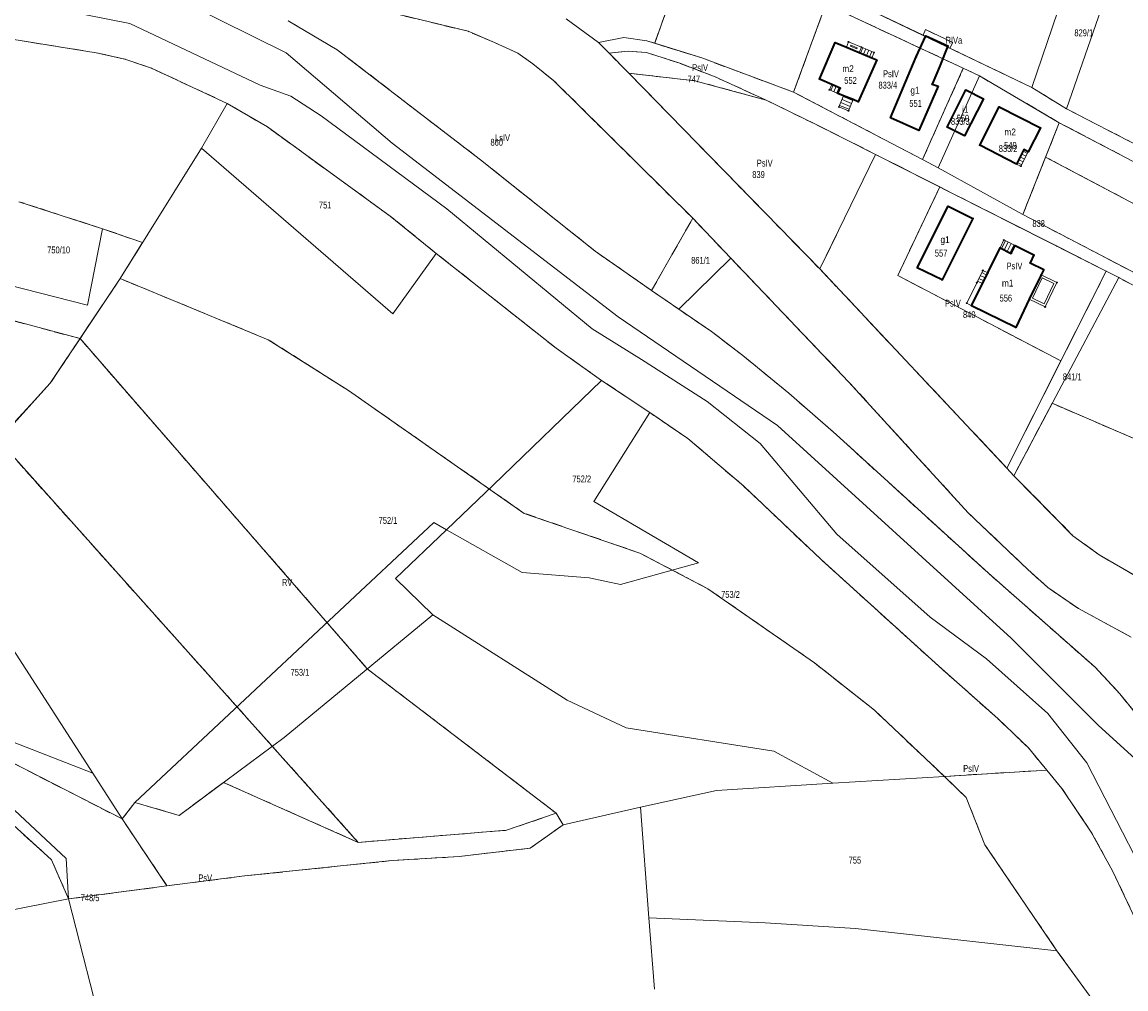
# Model space of a CAD drawing. Header units: metres. Extents: x 7496145 to 7500200, y 5498500 to 5502080.
# Tile 162 of 202: x 7498955 to 7499196, y 5500310 to 5500521. Entities that reach past the tile are written whole.
import ezdxf
from ezdxf.enums import TextEntityAlignment as Align

# ---------------------------------------------------------------- set-up
doc = ezdxf.new("R2010")
doc.units = ezdxf.units.M
doc.header["$MEASUREMENT"] = 0
for name, pattern in [('2.25_0.75', [3, 2.25, -0.75]), ('219-1000', [0]), ('egug-1000', [0])]:
    doc.linetypes.add(name, pattern=pattern)
doc.layers.get('0').update_dxf_attribs({"color": 2, "linetype": 'CONTINUOUS', "lineweight": 5})
for name, color, linetype in [('209-oznaczenie konturu klasyfikacyjnego', 7, 'CONTINUOUS'), ('211-numer działki ewidencyjnej', 7, 'CONTINUOUS'), ('217-kontur klasyfikacyjny', 7, 'CONTINUOUS'), ('218-kontur użytku gruntowego', 7, 'CONTINUOUS'), ('219-działka ewidencyjna', 7, 'CONTINUOUS'), ('312-budynek ewidencyjny', 7, 'CONTINUOUS'), ('312-oznaczenie budynku ewidencyjnego', 7, 'CONTINUOUS'), ('312-oznaczenie budynku ewidencyjnego-Atr117', 7, 'CONTINUOUS'), ('352-schody', 7, 'CONTINUOUS'), ('Punkt budynku', 7, 'CONTINUOUS'), ('taras', 7, 'CONTINUOUS'), ('weranda lub ganek', 7, 'CONTINUOUS')]:
    doc.layers.add(name, color=color, linetype=linetype)
doc.styles.get("Standard").update_dxf_attribs({"font": 'Working1250', "width": 0.75})

# ---------------------------------------------------------------- blocks, each defined once
blk = doc.blocks.new('PUNKTBUD')
at = {"color": 0}
blk.add_circle((0, 0), 0.09, dxfattribs=at)

msp = doc.modelspace()

# ---------------------------------------------------------------- linework, layer by layer
at = {"layer": '217-kontur klasyfikacyjny', "color": 3, "linetype": '2.25_0.75', "lineweight": 18, "flags": 128}
for points in [[(7499101.11, 5500538.76), (7499093.36, 5500516.77)], [(7499131.62, 5500528.27), (7499151.94, 5500518.51)], [(7499052.63, 5500519.38), (7499025.15, 5500526.01)], [(7499123.69, 5500506.08), (7499130.71, 5500525.33)], [(7499160.73, 5500511.31), (7499130.71, 5500525.33)], [(7499013.3, 5500521.7), (7499024.04, 5500515.33)], [(7499058.33, 5500516.93), (7499052.63, 5500519.38)], [(7499151.94, 5500518.51), (7499152.51, 5500519.76)], [(7499152.51, 5500519.76), (7499158.46, 5500516.91)], [(7498971.38, 5500514.69), (7498952.96, 5500517.64)], [(7499063.46, 5500514.6), (7499058.33, 5500516.93)], [(7499093.36, 5500516.77), (7499103.62, 5500513.55)], [(7499151.94, 5500518.51), (7499157.81, 5500515.69)], [(7499158.46, 5500516.91), (7499157.81, 5500515.69)], [(7498977.66, 5500513.32), (7498971.38, 5500514.69)], [(7499024.04, 5500515.33), (7499055.34, 5500491.27)], [(7499066.72, 5500512.27), (7499063.46, 5500514.6)], [(7499087.53, 5500515.03), (7499083.37, 5500514.64)], [(7499083.37, 5500514.64), (7499087.71, 5500510.21)], [(7499091.59, 5500514.76), (7499087.53, 5500515.03)], [(7499098.81, 5500512.41), (7499091.59, 5500514.76)], [(7499157.81, 5500515.69), (7499175.67, 5500507.11)], [(7498983.45, 5500511.3), (7498977.66, 5500513.32)], [(7499071.27, 5500508.65), (7499066.72, 5500512.27)], [(7499106.58, 5500509.41), (7499098.81, 5500512.41)], [(7499103.62, 5500513.55), (7499123.69, 5500506.08)], [(7499000.01, 5500503.64), (7498983.45, 5500511.3)], [(7499087.71, 5500510.21), (7499102.1, 5500508.58)], [(7499087.71, 5500510.21), (7499129.4, 5500467.46)], [(7499151.82, 5500491.39), (7499160.73, 5500511.31)], [(7499160.73, 5500511.31), (7499164.26, 5500509.66)], [(7499164.26, 5500509.66), (7499181.67, 5500499.42)], [(7499101.66, 5500478.53), (7499071.27, 5500508.65)], [(7499102.1, 5500508.58), (7499117.68, 5500504.37)], [(7499117.68, 5500504.37), (7499106.58, 5500509.41)], [(7499175.67, 5500507.11), (7499183.28, 5500502.46)], [(7499123.69, 5500506.08), (7499151.82, 5500491.39)], [(7499008.77, 5500498.48), (7499000.01, 5500503.64)], [(7499128.46, 5500499.07), (7499117.68, 5500504.37)], [(7499183.28, 5500502.46), (7499226.11, 5500480.31)], [(7499035.61, 5500479), (7499008.77, 5500498.48)], [(7499141.59, 5500492.5), (7499128.46, 5500499.07)], [(7499181.67, 5500499.42), (7499178.7, 5500491.9)], [(7499227.23, 5500475.57), (7499181.67, 5500499.42)], [(7499055.34, 5500491.27), (7499080.34, 5500471.35)], [(7499129.4, 5500467.46), (7499141.59, 5500492.5)], [(7499155.6, 5500485.37), (7499141.59, 5500492.5)], [(7499178.7, 5500491.9), (7499173.73, 5500479.35)], [(7499296.61, 5500429.63), (7499178.7, 5500491.9)], [(7499146.42, 5500466.04), (7499155.6, 5500485.37)], [(7499158.26, 5500484.02), (7499155.6, 5500485.37)], [(7499159.07, 5500483.61), (7499158.26, 5500484.02)], [(7499181.06, 5500472.48), (7499159.07, 5500483.61)], [(7498972.75, 5500476.25), (7498954.51, 5500482.16)], [(7499045.66, 5500470.84), (7499035.61, 5500479)], [(7499092.66, 5500462.75), (7499101.66, 5500478.53)], [(7499109.96, 5500469.81), (7499101.66, 5500478.53)], [(7499173.73, 5500479.35), (7499219.39, 5500455.52)], [(7498981.53, 5500473.22), (7498972.75, 5500476.25)], [(7498976.63, 5500465.35), (7498981.53, 5500473.22)], [(7499080.34, 5500471.35), (7499092.66, 5500462.75)], [(7499191.93, 5500466.97), (7499181.06, 5500472.48)], [(7499071.81, 5500450.17), (7499045.66, 5500470.84)], [(7499135.77, 5500442.73), (7499109.96, 5500469.81)], [(7499129.4, 5500467.46), (7499170.26, 5500423.96)], [(7499182.05, 5500447.36), (7499191.93, 5500466.97)], [(7499194.67, 5500465.58), (7499191.93, 5500466.97)], [(7498976.63, 5500465.35), (7498967.86, 5500452.25)], [(7499008.94, 5500452.01), (7498976.63, 5500465.35)], [(7499182.05, 5500447.36), (7499146.42, 5500466.04)], [(7499234.45, 5500444.08), (7499194.67, 5500465.58)], [(7498930.36, 5500462.29), (7498967.86, 5500452.25)], [(7499092.66, 5500462.75), (7499098.6, 5500458.65)], [(7499098.6, 5500458.65), (7499105.72, 5500453.82)], [(7498967.86, 5500452.25), (7498961.36, 5500442.54)], [(7498967.86, 5500452.25), (7499030.59, 5500380.1)], [(7499026.48, 5500440.9), (7499008.94, 5500452.01)], [(7499105.72, 5500453.82), (7499112.62, 5500448.53)], [(7499081.74, 5500443.12), (7499071.81, 5500450.17)], [(7499112.62, 5500448.53), (7499122.67, 5500440.29)], [(7499170.26, 5500423.96), (7499182.05, 5500447.36)], [(7498961.36, 5500442.54), (7498950.04, 5500430.08)], [(7499092.26, 5500436.09), (7499081.74, 5500443.12)], [(7499161.8, 5500414.19), (7499135.77, 5500442.73)], [(7499064.84, 5500414.07), (7499026.48, 5500440.9)], [(7499122.67, 5500440.29), (7499132.99, 5500431.26)], [(7499171.77, 5500422.29), (7499180.14, 5500438.11)], [(7499180.14, 5500438.11), (7499222.1, 5500420.02)], [(7499100.61, 5500430.41), (7499092.26, 5500436.09)], [(7498950.04, 5500430.08), (7499028.61, 5500342.19)], [(7499112.82, 5500419.97), (7499100.61, 5500430.41)], [(7499132.99, 5500431.26), (7499166.22, 5500400.98)], [(7499170.26, 5500423.96), (7499171.77, 5500422.29)], [(7499171.77, 5500422.29), (7499184.68, 5500409.19)], [(7499129.71, 5500403.95), (7499112.82, 5500419.97)], [(7499090.07, 5500405.4), (7499064.84, 5500414.07)], [(7499174.8, 5500401.83), (7499161.8, 5500414.19)], [(7499184.68, 5500409.19), (7499190.39, 5500405)], [(7499104.96, 5500397.6), (7499090.07, 5500405.4)], [(7499155.37, 5500380.67), (7499129.71, 5500403.95)], [(7499190.39, 5500405), (7499198.84, 5500400.12)], [(7499179.19, 5500397.85), (7499174.8, 5500401.83)], [(7499166.22, 5500400.98), (7499189.5, 5500380.47)], [(7499128.22, 5500381.42), (7499104.96, 5500397.6)], [(7499185.89, 5500393.28), (7499179.19, 5500397.85)], [(7499197.4, 5500387.02), (7499185.89, 5500393.28)], [(7499030.59, 5500380.1), (7499071.84, 5500348.54)], [(7499141.35, 5500371.04), (7499128.22, 5500381.42)], [(7499168.29, 5500369.22), (7499155.37, 5500380.67)], [(7499189.5, 5500380.47), (7499194.89, 5500374.66)], [(7499194.89, 5500374.66), (7499202.07, 5500365.87)], [(7499156.6, 5500356.59), (7499141.35, 5500371.04)], [(7499174.95, 5500362.83), (7499168.29, 5500369.22)], [(7498977.07, 5500347.3), (7498940.91, 5500365.79)], [(7499178.95, 5500357.99), (7499174.95, 5500362.83)], [(7499178.95, 5500357.99), (7499156.6, 5500356.59)], [(7499182.25, 5500353.95), (7499178.95, 5500357.99)], [(7498999.17, 5500355.28), (7498989.5, 5500348.09)], [(7499028.61, 5500342.19), (7498999.17, 5500355.28)], [(7499161.33, 5500352.01), (7499156.6, 5500356.59)], [(7498961.64, 5500338.37), (7498944.86, 5500353.58)], [(7499188.66, 5500344.45), (7499182.25, 5500353.95)], [(7498979.8, 5500350.9), (7498977.07, 5500347.3)], [(7498989.5, 5500348.09), (7498979.8, 5500350.9)], [(7499165.47, 5500341.62), (7499161.33, 5500352.01)], [(7499060.98, 5500344.83), (7499071.84, 5500348.54)], [(7499071.84, 5500348.54), (7499073.33, 5500345.99)], [(7498977.07, 5500347.3), (7498986.83, 5500332.68)], [(7499073.33, 5500345.99), (7499066.13, 5500340.92)], [(7499028.61, 5500342.19), (7499060.98, 5500344.83)], [(7499193.34, 5500335.96), (7499188.66, 5500344.45)], [(7499066.13, 5500340.92), (7499050.64, 5500339.09)], [(7499181.15, 5500318.52), (7499165.47, 5500341.62)], [(7498965.33, 5500329.84), (7498961.64, 5500338.37)], [(7499050.64, 5500339.09), (7499035.94, 5500338.2)], [(7499035.94, 5500338.2), (7499003.8, 5500334.85)], [(7499200.99, 5500319.8), (7499193.34, 5500335.96)], [(7499003.8, 5500334.85), (7498986.83, 5500332.68)], [(7498986.83, 5500332.68), (7498965.33, 5500329.84)], [(7499193.34, 5500301.82), (7499181.15, 5500318.52)]]:
    msp.add_lwpolyline(points, dxfattribs=at)
at = {"layer": '218-kontur użytku gruntowego', "color": 3, "linetype": 'egug-1000', "lineweight": 18, "flags": 128}
for points in [[(7499101.11, 5500538.76), (7499093.36, 5500516.77)], [(7499131.62, 5500528.27), (7499151.94, 5500518.51)], [(7499012.84, 5500514.68), (7498991.26, 5500525.39)], [(7499052.63, 5500519.38), (7499025.15, 5500526.01)], [(7499123.69, 5500506.08), (7499130.71, 5500525.33)], [(7499160.73, 5500511.31), (7499130.71, 5500525.33)], [(7498978.75, 5500521.1), (7498969.1, 5500522.98)], [(7499013.3, 5500521.7), (7499024.04, 5500515.33)], [(7499073.99, 5500522.1), (7499081.08, 5500516.92)], [(7499007.17, 5500507.58), (7498978.75, 5500521.1)], [(7499058.33, 5500516.93), (7499052.63, 5500519.38)], [(7499152.51, 5500519.76), (7499151.94, 5500518.51)], [(7499158.46, 5500516.91), (7499152.51, 5500519.76)], [(7498952.96, 5500517.64), (7498971.38, 5500514.69)], [(7499063.46, 5500514.6), (7499058.33, 5500516.93)], [(7499081.08, 5500516.92), (7499086.58, 5500518.05)], [(7499086.58, 5500518.05), (7499091.64, 5500517.31)], [(7499091.64, 5500517.31), (7499093.36, 5500516.77)], [(7499093.36, 5500516.77), (7499103.62, 5500513.55)], [(7499151.94, 5500518.51), (7499157.81, 5500515.69)], [(7499157.81, 5500515.69), (7499158.46, 5500516.91)], [(7498971.38, 5500514.69), (7498977.66, 5500513.32)], [(7499035.99, 5500494.95), (7499012.84, 5500514.68)], [(7499024.04, 5500515.33), (7499055.34, 5500491.27)], [(7499066.72, 5500512.27), (7499063.46, 5500514.6)], [(7499087.53, 5500515.03), (7499083.37, 5500514.64)], [(7499083.37, 5500514.64), (7499087.71, 5500510.21)], [(7499091.59, 5500514.76), (7499087.53, 5500515.03)], [(7499098.81, 5500512.41), (7499091.59, 5500514.76)], [(7499157.81, 5500515.69), (7499175.67, 5500507.11)], [(7498977.66, 5500513.32), (7498983.45, 5500511.3)], [(7499071.27, 5500508.65), (7499066.72, 5500512.27)], [(7499106.58, 5500509.41), (7499098.81, 5500512.41)], [(7499103.62, 5500513.55), (7499123.69, 5500506.08)], [(7498983.45, 5500511.3), (7499000.01, 5500503.64)], [(7499087.71, 5500510.21), (7499102.1, 5500508.58)], [(7499087.71, 5500510.21), (7499129.4, 5500467.46)], [(7499160.73, 5500511.31), (7499151.82, 5500491.39)], [(7499164.26, 5500509.66), (7499160.73, 5500511.31)], [(7499181.67, 5500499.42), (7499164.26, 5500509.66)], [(7499013.89, 5500505.24), (7499007.17, 5500507.58)], [(7499101.66, 5500478.53), (7499071.27, 5500508.65)], [(7499102.1, 5500508.58), (7499117.68, 5500504.37)], [(7499117.68, 5500504.37), (7499106.58, 5500509.41)], [(7499175.67, 5500507.11), (7499183.28, 5500502.46)], [(7499020.5, 5500500.94), (7499013.89, 5500505.24)], [(7499123.69, 5500506.08), (7499151.82, 5500491.39)], [(7499000.01, 5500503.64), (7499008.77, 5500498.48)], [(7499128.46, 5500499.07), (7499117.68, 5500504.37)], [(7499183.28, 5500502.46), (7499226.11, 5500480.31)], [(7499047.93, 5500480.59), (7499020.5, 5500500.94)], [(7499008.77, 5500498.48), (7499035.61, 5500479)], [(7499141.59, 5500492.5), (7499128.46, 5500499.07)], [(7499181.67, 5500499.42), (7499178.7, 5500491.9)], [(7499227.23, 5500475.57), (7499181.67, 5500499.42)], [(7499085.38, 5500457), (7499035.99, 5500494.95)], [(7499055.34, 5500491.27), (7499080.34, 5500471.35)], [(7499141.59, 5500492.5), (7499129.4, 5500467.46)], [(7499155.6, 5500485.37), (7499141.59, 5500492.5)], [(7499151.82, 5500491.39), (7499155.28, 5500489.58)], [(7499178.7, 5500491.9), (7499173.73, 5500479.35)], [(7499296.61, 5500429.63), (7499178.7, 5500491.9)], [(7499155.28, 5500489.58), (7499173.73, 5500479.35)], [(7499155.6, 5500485.37), (7499146.42, 5500466.04)], [(7499158.26, 5500484.02), (7499155.6, 5500485.37)], [(7499159.07, 5500483.61), (7499158.26, 5500484.02)], [(7499181.06, 5500472.48), (7499159.07, 5500483.61)], [(7498972.75, 5500476.25), (7498954.51, 5500482.16)], [(7499079.66, 5500454.39), (7499047.93, 5500480.59)], [(7499035.61, 5500479), (7499045.66, 5500470.84)], [(7499101.66, 5500478.53), (7499092.66, 5500462.75)], [(7499109.96, 5500469.81), (7499101.66, 5500478.53)], [(7499173.73, 5500479.35), (7499219.39, 5500455.52)], [(7498981.53, 5500473.22), (7498972.75, 5500476.25)], [(7498976.63, 5500465.35), (7498981.53, 5500473.22)], [(7499080.34, 5500471.35), (7499092.66, 5500462.75)], [(7499191.93, 5500466.97), (7499181.06, 5500472.48)], [(7499045.66, 5500470.84), (7499071.81, 5500450.17)], [(7499135.77, 5500442.73), (7499109.96, 5500469.81)], [(7499129.4, 5500467.46), (7499170.26, 5500423.96)], [(7499191.93, 5500466.97), (7499182.05, 5500447.36)], [(7499194.67, 5500465.58), (7499191.93, 5500466.97)], [(7498967.86, 5500452.25), (7498976.63, 5500465.35)], [(7499008.94, 5500452.01), (7498976.63, 5500465.35)], [(7499146.42, 5500466.04), (7499182.05, 5500447.36)], [(7499234.45, 5500444.08), (7499194.67, 5500465.58)], [(7498930.36, 5500462.29), (7498967.86, 5500452.25)], [(7499092.66, 5500462.75), (7499098.6, 5500458.65)], [(7499120.19, 5500433.29), (7499085.38, 5500457)], [(7499098.6, 5500458.65), (7499105.72, 5500453.82)], [(7499090.49, 5500447.7), (7499079.66, 5500454.39)], [(7498967.86, 5500452.25), (7498961.36, 5500442.54)], [(7499030.59, 5500380.1), (7498967.86, 5500452.25)], [(7499026.48, 5500440.9), (7499008.94, 5500452.01)], [(7499105.72, 5500453.82), (7499112.62, 5500448.53)], [(7499071.81, 5500450.17), (7499081.74, 5500443.12)], [(7499104.8, 5500438.49), (7499090.49, 5500447.7)], [(7499112.62, 5500448.53), (7499122.67, 5500440.29)], [(7499182.05, 5500447.36), (7499170.26, 5500423.96)], [(7498961.36, 5500442.54), (7498950.04, 5500430.08)], [(7499081.74, 5500443.12), (7499092.26, 5500436.09)], [(7499161.8, 5500414.19), (7499135.77, 5500442.73)], [(7499064.84, 5500414.07), (7499026.48, 5500440.9)], [(7499122.67, 5500440.29), (7499132.99, 5500431.26)], [(7499116.34, 5500429.34), (7499104.8, 5500438.49)], [(7499171.77, 5500422.29), (7499180.14, 5500438.11)], [(7499180.14, 5500438.11), (7499222.1, 5500420.02)], [(7499092.26, 5500436.09), (7499100.61, 5500430.41)], [(7499171.15, 5500386.77), (7499120.19, 5500433.29)], [(7498950.04, 5500430.08), (7499028.61, 5500342.19)], [(7499100.61, 5500430.41), (7499112.82, 5500419.97)], [(7499132.99, 5500431.26), (7499166.22, 5500400.98)], [(7499133.15, 5500409.51), (7499116.34, 5500429.34)], [(7499170.26, 5500423.96), (7499171.77, 5500422.29)], [(7499171.77, 5500422.29), (7499184.68, 5500409.19)], [(7499112.82, 5500419.97), (7499129.71, 5500403.95)], [(7499090.07, 5500405.4), (7499064.84, 5500414.07)], [(7499174.8, 5500401.83), (7499161.8, 5500414.19)], [(7499153.5, 5500391.37), (7499133.15, 5500409.51)], [(7499184.68, 5500409.19), (7499190.39, 5500405)], [(7499104.96, 5500397.6), (7499090.07, 5500405.4)], [(7499129.71, 5500403.95), (7499155.37, 5500380.67)], [(7499190.39, 5500405), (7499198.84, 5500400.12)], [(7499179.19, 5500397.85), (7499174.8, 5500401.83)], [(7499166.22, 5500400.98), (7499189.5, 5500380.47)], [(7499128.22, 5500381.42), (7499104.96, 5500397.6)], [(7499185.89, 5500393.28), (7499179.19, 5500397.85)], [(7499197.4, 5500387.02), (7499185.89, 5500393.28)], [(7499165.8, 5500382.29), (7499153.5, 5500391.37)], [(7499190.25, 5500367.73), (7499171.15, 5500386.77)], [(7499179.19, 5500370.36), (7499165.8, 5500382.29)], [(7499071.84, 5500348.54), (7499030.59, 5500380.1)], [(7499141.35, 5500371.04), (7499128.22, 5500381.42)], [(7499155.37, 5500380.67), (7499168.29, 5500369.22)], [(7499189.5, 5500380.47), (7499194.89, 5500374.66)], [(7499194.89, 5500374.66), (7499202.07, 5500365.87)], [(7499156.6, 5500356.59), (7499141.35, 5500371.04)], [(7499187.68, 5500359.57), (7499179.19, 5500370.36)], [(7499168.29, 5500369.22), (7499174.95, 5500362.83)], [(7499203.02, 5500356.15), (7499190.25, 5500367.73)], [(7498977.07, 5500347.3), (7498940.91, 5500365.79)], [(7499174.95, 5500362.83), (7499178.95, 5500357.99)], [(7499178.95, 5500357.99), (7499156.6, 5500356.59)], [(7499182.25, 5500353.95), (7499178.95, 5500357.99)], [(7499199.45, 5500336.75), (7499187.68, 5500359.57)], [(7498999.17, 5500355.28), (7498989.5, 5500348.09)], [(7499028.61, 5500342.19), (7498999.17, 5500355.28)], [(7499156.6, 5500356.59), (7499161.33, 5500352.01)], [(7498961.64, 5500338.37), (7498944.86, 5500353.58)], [(7499188.66, 5500344.45), (7499182.25, 5500353.95)], [(7498979.8, 5500350.9), (7498977.07, 5500347.3)], [(7498989.5, 5500348.09), (7498979.8, 5500350.9)], [(7499161.33, 5500352.01), (7499165.47, 5500341.62)], [(7499071.84, 5500348.54), (7499060.98, 5500344.83)], [(7499073.33, 5500345.99), (7499071.84, 5500348.54)], [(7498977.07, 5500347.3), (7498986.83, 5500332.68)], [(7499066.13, 5500340.92), (7499073.33, 5500345.99)], [(7499060.98, 5500344.83), (7499028.61, 5500342.19)], [(7499193.34, 5500335.96), (7499188.66, 5500344.45)], [(7499050.64, 5500339.09), (7499066.13, 5500340.92)], [(7499165.47, 5500341.62), (7499181.15, 5500318.52)], [(7498965.33, 5500329.84), (7498961.64, 5500338.37)], [(7499035.94, 5500338.2), (7499050.64, 5500339.09)], [(7499003.8, 5500334.85), (7499035.94, 5500338.2)], [(7499200.99, 5500319.8), (7499193.34, 5500335.96)], [(7498986.83, 5500332.68), (7499003.8, 5500334.85)], [(7498986.83, 5500332.68), (7498965.33, 5500329.84)], [(7499181.15, 5500318.52), (7499193.34, 5500301.82)]]:
    msp.add_lwpolyline(points, dxfattribs=at)
at = {"layer": '219-działka ewidencyjna', "color": 3, "linetype": '219-1000', "lineweight": 18, "flags": 128}
for points in [[(7499175.67, 5500507.11), (7499185.88, 5500537.14)], [(7499183.28, 5500502.46), (7499194.31, 5500534.37)], [(7499131.62, 5500528.27), (7499175.67, 5500507.11)], [(7499052.63, 5500519.38), (7499025.15, 5500526.01)], [(7499123.69, 5500506.08), (7499130.71, 5500525.33)], [(7499130.71, 5500525.33), (7499160.73, 5500511.31)], [(7499024.04, 5500515.33), (7499013.3, 5500521.7)], [(7499073.99, 5500522.1), (7499081.08, 5500516.92)], [(7499052.63, 5500519.38), (7499058.33, 5500516.93)], [(7498952.96, 5500517.64), (7498971.38, 5500514.69)], [(7499058.33, 5500516.93), (7499063.46, 5500514.6)], [(7499081.08, 5500516.92), (7499086.58, 5500518.05)], [(7499081.08, 5500516.92), (7499083.37, 5500514.64)], [(7499086.58, 5500518.05), (7499091.64, 5500517.31)], [(7499091.64, 5500517.31), (7499103.62, 5500513.55)], [(7498977.66, 5500513.32), (7498971.38, 5500514.69)], [(7499024.04, 5500515.33), (7499055.34, 5500491.27)], [(7499063.46, 5500514.6), (7499066.72, 5500512.27)], [(7499083.37, 5500514.64), (7499087.53, 5500515.03)], [(7499083.37, 5500514.64), (7499087.71, 5500510.21)], [(7499091.59, 5500514.76), (7499087.53, 5500515.03)], [(7499091.59, 5500514.76), (7499098.81, 5500512.41)], [(7498977.66, 5500513.32), (7498983.45, 5500511.3)], [(7499066.72, 5500512.27), (7499071.27, 5500508.65)], [(7499098.81, 5500512.41), (7499106.58, 5500509.41)], [(7499123.69, 5500506.08), (7499103.62, 5500513.55)], [(7498983.45, 5500511.3), (7499000.01, 5500503.64)], [(7499087.71, 5500510.21), (7499129.4, 5500467.46)], [(7499087.71, 5500510.21), (7499102.1, 5500508.58)], [(7499151.82, 5500491.39), (7499160.73, 5500511.31)], [(7499155.28, 5500489.58), (7499164.26, 5500509.66)], [(7499160.73, 5500511.31), (7499164.26, 5500509.66)], [(7499164.26, 5500509.66), (7499181.67, 5500499.42)], [(7499071.27, 5500508.65), (7499101.66, 5500478.53)], [(7499102.1, 5500508.58), (7499117.68, 5500504.37)], [(7499106.58, 5500509.41), (7499117.68, 5500504.37)], [(7499175.67, 5500507.11), (7499183.28, 5500502.46)], [(7499123.69, 5500506.08), (7499151.82, 5500491.39)], [(7499000.01, 5500503.64), (7498994.38, 5500493.86)], [(7499000.01, 5500503.64), (7499008.77, 5500498.48)], [(7499117.68, 5500504.37), (7499128.46, 5500499.07)], [(7499183.28, 5500502.46), (7499226.11, 5500480.31)], [(7499008.77, 5500498.48), (7499035.61, 5500479)], [(7499128.46, 5500499.07), (7499141.59, 5500492.5)], [(7499173.73, 5500479.35), (7499181.67, 5500499.42)], [(7499181.67, 5500499.42), (7499227.23, 5500475.57)], [(7498976.63, 5500465.35), (7498994.38, 5500493.86)], [(7498994.38, 5500493.86), (7499036.19, 5500457.69)], [(7499055.34, 5500491.27), (7499080.34, 5500471.35)], [(7499129.4, 5500467.46), (7499141.59, 5500492.5)], [(7499141.59, 5500492.5), (7499159.07, 5500483.61)], [(7499151.82, 5500491.39), (7499155.28, 5500489.58)], [(7499155.28, 5500489.58), (7499173.73, 5500479.35)], [(7499159.07, 5500483.61), (7499191.93, 5500466.97)], [(7498954.51, 5500482.16), (7498972.75, 5500476.25)], [(7499035.61, 5500479), (7499045.66, 5500470.84)], [(7499092.66, 5500462.75), (7499101.66, 5500478.53)], [(7499101.66, 5500478.53), (7499109.96, 5500469.81)], [(7499173.73, 5500479.35), (7499219.39, 5500455.52)], [(7498969.49, 5500459.58), (7498972.75, 5500476.25)], [(7499080.34, 5500471.35), (7499092.66, 5500462.75)], [(7499036.19, 5500457.69), (7499045.66, 5500470.84)], [(7499045.66, 5500470.84), (7499071.81, 5500450.17)], [(7499098.6, 5500458.65), (7499109.96, 5500469.81)], [(7499109.96, 5500469.81), (7499135.77, 5500442.73)], [(7499129.4, 5500467.46), (7499170.26, 5500423.96)], [(7499170.26, 5500423.96), (7499191.93, 5500466.97)], [(7499191.93, 5500466.97), (7499194.67, 5500465.58)], [(7498948.61, 5500464.9), (7498969.49, 5500459.58)], [(7498961.36, 5500442.54), (7498976.63, 5500465.35)], [(7499171.77, 5500422.29), (7499194.67, 5500465.58)], [(7499194.67, 5500465.58), (7499266.92, 5500426.53)], [(7499092.66, 5500462.75), (7499098.6, 5500458.65)], [(7499098.6, 5500458.65), (7499105.72, 5500453.82)], [(7499105.72, 5500453.82), (7499112.62, 5500448.53)], [(7499071.81, 5500450.17), (7499081.74, 5500443.12)], [(7499112.62, 5500448.53), (7499122.67, 5500440.29)], [(7498948.84, 5500428.77), (7498961.36, 5500442.54)], [(7499058.06, 5500420.25), (7499081.74, 5500443.12)], [(7499081.74, 5500443.12), (7499092.26, 5500436.09)], [(7499135.77, 5500442.73), (7499161.8, 5500414.19)], [(7499122.67, 5500440.29), (7499132.99, 5500431.26)], [(7499080.08, 5500416.64), (7499092.26, 5500436.09)], [(7499092.26, 5500436.09), (7499100.61, 5500430.41)], [(7499100.61, 5500430.41), (7499112.82, 5500419.97)], [(7499166.22, 5500400.98), (7499132.99, 5500431.26)], [(7499170.26, 5500423.96), (7499171.77, 5500422.29)], [(7499171.77, 5500422.29), (7499184.68, 5500409.19)], [(7499047.85, 5500410.45), (7499058.06, 5500420.25)], [(7499112.82, 5500419.97), (7499129.71, 5500403.95)], [(7499080.08, 5500416.64), (7499102.88, 5500403.24)], [(7499161.8, 5500414.19), (7499174.8, 5500401.83)], [(7498979.8, 5500350.9), (7499045.13, 5500412.08)], [(7499045.13, 5500412.08), (7499047.85, 5500410.45)], [(7499036.75, 5500399.8), (7499047.85, 5500410.45)], [(7499047.85, 5500410.45), (7499064.37, 5500401.18)], [(7499184.68, 5500409.19), (7499190.39, 5500405)], [(7499129.71, 5500403.95), (7499155.37, 5500380.67)], [(7499190.39, 5500405), (7499198.84, 5500400.12)], [(7499064.37, 5500401.18), (7499079.03, 5500399.99)], [(7499085.87, 5500398.54), (7499102.88, 5500403.24)], [(7499174.8, 5500401.83), (7499179.19, 5500397.85)], [(7499036.75, 5500399.8), (7499044.92, 5500391.92)], [(7499079.03, 5500399.99), (7499085.87, 5500398.54)], [(7499166.22, 5500400.98), (7499189.5, 5500380.47)], [(7499179.19, 5500397.85), (7499185.89, 5500393.28)], [(7499012.42, 5500365.12), (7499044.92, 5500391.92)], [(7499044.92, 5500391.92), (7499074.23, 5500373.25)], [(7499197.4, 5500387.02), (7499185.89, 5500393.28)], [(7498948.98, 5500390.87), (7498970.66, 5500357.32)], [(7499155.37, 5500380.67), (7499168.29, 5500369.22)], [(7499189.5, 5500380.47), (7499194.89, 5500374.66)], [(7498914.96, 5500379.03), (7498970.66, 5500357.32)], [(7499194.89, 5500374.66), (7499202.07, 5500365.87)], [(7499087.08, 5500367.23), (7499074.23, 5500373.25)], [(7499168.29, 5500369.22), (7499174.95, 5500362.83)], [(7499012.42, 5500365.12), (7498989.5, 5500348.09)], [(7499087.08, 5500367.23), (7499119.33, 5500362.09)], [(7499174.95, 5500362.83), (7499178.95, 5500357.99)], [(7499119.33, 5500362.09), (7499132.25, 5500355.1)], [(7499156.6, 5500356.59), (7499178.95, 5500357.99)], [(7499178.95, 5500357.99), (7499182.25, 5500353.95)], [(7498977.07, 5500347.3), (7498970.66, 5500357.32)], [(7499132.25, 5500355.1), (7499156.6, 5500356.59)], [(7499156.6, 5500356.59), (7499161.33, 5500352.01)], [(7498949, 5500353.34), (7498964.8, 5500338.67)], [(7499090.25, 5500349.85), (7499106.86, 5500353.54)], [(7499106.86, 5500353.54), (7499132.25, 5500355.1)], [(7499182.25, 5500353.95), (7499188.66, 5500344.45)], [(7498979.8, 5500350.9), (7498989.5, 5500348.09)], [(7499161.33, 5500352.01), (7499165.47, 5500341.62)], [(7499073.33, 5500345.99), (7499090.25, 5500349.85)], [(7499090.25, 5500349.85), (7499092.1, 5500325.67)], [(7498977.07, 5500347.3), (7498986.83, 5500332.68)], [(7499073.33, 5500345.99), (7499066.13, 5500340.92)], [(7499188.66, 5500344.45), (7499193.34, 5500335.96)], [(7499050.64, 5500339.09), (7499066.13, 5500340.92)], [(7499165.47, 5500341.62), (7499181.15, 5500318.52)], [(7498964.8, 5500338.67), (7498965.33, 5500329.84)], [(7499035.94, 5500338.2), (7499050.64, 5500339.09)], [(7499003.8, 5500334.85), (7499035.94, 5500338.2)], [(7499193.34, 5500335.96), (7499200.99, 5500319.8)], [(7498986.83, 5500332.68), (7499003.8, 5500334.85)], [(7498986.83, 5500332.68), (7498965.33, 5500329.84)], [(7498936.44, 5500324.2), (7498965.33, 5500329.84)], [(7498965.33, 5500329.84), (7498973.24, 5500298.81)], [(7499092.1, 5500325.67), (7499117.49, 5500324.62)], [(7499092.1, 5500325.67), (7499093.32, 5500310.08)], [(7499117.49, 5500324.62), (7499137.2, 5500323.36)], [(7499137.2, 5500323.36), (7499181.15, 5500318.52)], [(7499181.15, 5500318.52), (7499193.34, 5500301.82)]]:
    msp.add_lwpolyline(points, dxfattribs=at)
at = {"layer": '312-budynek ewidencyjny', "color": 7, "linetype": 'Continuous', "lineweight": 35, "flags": 128}
for points in [[(7499129.3, 5500508.94), (7499132.77, 5500516.95)], [(7499132.77, 5500516.95), (7499135.2, 5500515.93)], [(7499150.46, 5500513.8), (7499152.54, 5500518.39)], [(7499152.54, 5500518.39), (7499157.35, 5500516.21)], [(7499135.2, 5500515.93), (7499137.98, 5500514.77)], [(7499137.98, 5500514.77), (7499140.75, 5500513.61)], [(7499157.35, 5500516.21), (7499155.57, 5500511.63)], [(7499141.82, 5500513.16), (7499137.81, 5500503.97)], [(7499140.75, 5500513.61), (7499141.82, 5500513.16)], [(7499144.8, 5500500.51), (7499150.46, 5500513.8)], [(7499155.57, 5500511.63), (7499153.96, 5500507.83)], [(7499131.99, 5500507.77), (7499129.3, 5500508.94)], [(7499133.83, 5500506.98), (7499131.99, 5500507.77)], [(7499155.21, 5500507.37), (7499151.01, 5500497.71)], [(7499153.96, 5500507.83), (7499155.21, 5500507.37)], [(7499133.33, 5500505.81), (7499133.83, 5500506.98)], [(7499134.59, 5500505.29), (7499133.33, 5500505.81)], [(7499136.65, 5500504.45), (7499134.59, 5500505.29)], [(7499157.21, 5500498.47), (7499161.29, 5500506.56)], [(7499161.29, 5500506.56), (7499165.11, 5500504.6)], [(7499137.81, 5500503.97), (7499136.65, 5500504.45)], [(7499165.11, 5500504.6), (7499161, 5500496.58)], [(7499164.35, 5500494.48), (7499168.6, 5500502.88)], [(7499168.6, 5500502.88), (7499177.59, 5500498.3)], [(7499151.01, 5500497.71), (7499144.8, 5500500.51)], [(7499161, 5500496.58), (7499157.21, 5500498.47)], [(7499177.59, 5500498.3), (7499174.93, 5500493.07)], [(7499172.37, 5500490.39), (7499164.35, 5500494.48)], [(7499173.98, 5500493.56), (7499172.37, 5500490.39)], [(7499174.93, 5500493.07), (7499173.98, 5500493.56)], [(7499150.69, 5500467.7), (7499157.43, 5500481.18)], [(7499157.43, 5500481.18), (7499162.81, 5500478.52)], [(7499162.81, 5500478.52), (7499156.09, 5500465.05)], [(7499166.08, 5500466.62), (7499168.76, 5500472.07)], [(7499168.76, 5500472.07), (7499171.2, 5500470.86)], [(7499171.2, 5500470.86), (7499172.05, 5500472.57)], [(7499172.05, 5500472.57), (7499176.16, 5500470.53)], [(7499176.16, 5500470.53), (7499175.31, 5500468.79)], [(7499175.31, 5500468.79), (7499178.29, 5500467.35)], [(7499156.09, 5500465.05), (7499150.69, 5500467.7)], [(7499162.55, 5500459.44), (7499166.08, 5500466.62)], [(7499177.72, 5500466.18), (7499175.15, 5500460.83)], [(7499178.29, 5500467.35), (7499177.72, 5500466.18)], [(7499172.18, 5500454.67), (7499162.55, 5500459.44)], [(7499175.15, 5500460.83), (7499172.18, 5500454.67)]]:
    msp.add_lwpolyline(points, dxfattribs=at)
at = {"layer": '352-schody', "color": 7, "linetype": 'Continuous', "lineweight": 18, "flags": 128}
for points in [[(7499138.47, 5500515.93), (7499141.24, 5500514.77), (7499140.75, 5500513.61), (7499137.98, 5500514.77)], [(7499138.47, 5500515.93), (7499141.24, 5500514.77), (7499140.75, 5500513.61), (7499137.98, 5500514.77)], [(7499131.99, 5500507.77), (7499133.83, 5500506.98), (7499133.33, 5500505.81), (7499131.49, 5500506.6)], [(7499131.99, 5500507.77), (7499133.83, 5500506.98), (7499133.33, 5500505.81), (7499131.49, 5500506.6)], [(7499133.59, 5500502.86), (7499134.59, 5500505.29), (7499136.65, 5500504.45), (7499135.65, 5500502.02)], [(7499133.59, 5500502.86), (7499134.59, 5500505.29), (7499136.65, 5500504.45), (7499135.65, 5500502.02)], [(7499172.37, 5500490.39), (7499173.98, 5500493.56), (7499174.93, 5500493.07), (7499173.32, 5500489.91)], [(7499172.37, 5500490.39), (7499173.98, 5500493.56), (7499174.93, 5500493.07), (7499173.32, 5500489.91)], [(7499168.76, 5500472.07), (7499169.61, 5500473.79), (7499172.05, 5500472.57), (7499171.2, 5500470.86)], [(7499168.76, 5500472.07), (7499169.61, 5500473.79), (7499172.05, 5500472.57), (7499171.2, 5500470.86)], [(7499161.47, 5500459.97), (7499163.68, 5500464.46), (7499165, 5500467.15), (7499166.08, 5500466.62), (7499162.55, 5500459.44)], [(7499161.47, 5500459.97), (7499163.68, 5500464.46), (7499165, 5500467.15), (7499166.08, 5500466.62), (7499162.55, 5500459.44)]]:
    msp.add_lwpolyline(points, close=True, dxfattribs=at)
for points in [[(7499138.31, 5500514.63), (7499138.79, 5500515.79)], [(7499138.95, 5500514.36), (7499139.44, 5500515.52)], [(7499139.6, 5500514.09), (7499140.08, 5500515.25)], [(7499140.24, 5500513.82), (7499140.73, 5500514.98)], [(7499131.81, 5500506.46), (7499132.31, 5500507.63)], [(7499132.45, 5500506.19), (7499132.96, 5500507.36)], [(7499133.1, 5500505.91), (7499133.6, 5500507.08)], [(7499136.58, 5500504.28), (7499134.52, 5500505.13)], [(7499135.78, 5500502.34), (7499133.72, 5500503.18)], [(7499136.05, 5500502.98), (7499133.99, 5500503.83)], [(7499136.31, 5500503.63), (7499134.26, 5500504.48)], [(7499174.75, 5500492.71), (7499173.8, 5500493.2)], [(7499173.48, 5500490.22), (7499172.53, 5500490.7)], [(7499173.8, 5500490.84), (7499172.84, 5500491.33)], [(7499174.11, 5500491.47), (7499173.16, 5500491.95)], [(7499174.43, 5500492.09), (7499173.48, 5500492.57)], [(7499169.07, 5500471.92), (7499169.92, 5500473.63)], [(7499169.69, 5500471.61), (7499170.55, 5500473.32)], [(7499170.32, 5500471.3), (7499171.17, 5500473.01)], [(7499170.95, 5500470.99), (7499171.8, 5500472.69)], [(7499165.84, 5500466.13), (7499164.76, 5500466.66)], [(7499164.91, 5500464.25), (7499163.83, 5500464.77)], [(7499165.22, 5500464.87), (7499164.14, 5500465.4)], [(7499165.53, 5500465.5), (7499164.45, 5500466.03)]]:
    msp.add_lwpolyline(points, dxfattribs=at)
at = {"layer": 'taras', "color": 0, "lineweight": 18}
for p, q in [((7499175.15, 5500460.83), (7499177.72, 5500466.18)), ((7499177.72, 5500466.18), (7499181.19, 5500464.51)), ((7499175.82, 5500461.06), (7499177.95, 5500465.51)), ((7499177.95, 5500465.51), (7499180.52, 5500464.28)), ((7499180.52, 5500464.28), (7499178.38, 5500459.83)), ((7499181.19, 5500464.51), (7499178.61, 5500459.16)), ((7499178.61, 5500459.16), (7499175.15, 5500460.83)), ((7499178.38, 5500459.83), (7499175.82, 5500461.06))]:
    msp.add_line(p, q, dxfattribs=at)
at = {"layer": 'weranda lub ganek', "color": 0, "linetype": 'CONTINUOUS', "lineweight": 18}
for p, q in [((7499135.2, 5500515.93), (7499135.69, 5500517.1)), ((7499135.69, 5500517.1), (7499138.47, 5500515.93)), ((7499137.98, 5500514.77), (7499135.2, 5500515.93)), ((7499136.18, 5500516.33), (7499136.09, 5500516.12)), ((7499136.09, 5500516.12), (7499137.49, 5500515.53)), ((7499137.58, 5500515.75), (7499136.18, 5500516.33)), ((7499137.49, 5500515.53), (7499137.58, 5500515.75)), ((7499138.47, 5500515.93), (7499137.98, 5500514.77))]:
    msp.add_line(p, q, dxfattribs=at)

# ---------------------------------------------------------------- block references
at = {"layer": 'Punkt budynku', "color": 5, "linetype": 'Continuous', "lineweight": 13}
for p in [(7499132.77, 5500516.95), (7499135.69, 5500517.1), (7499152.54, 5500518.39), (7499135.2, 5500515.93), (7499137.98, 5500514.77), (7499138.47, 5500515.93), (7499141.24, 5500514.77), (7499157.35, 5500516.21), (7499140.75, 5500513.61), (7499141.82, 5500513.16), (7499150.46, 5500513.8), (7499155.57, 5500511.63), (7499129.3, 5500508.94), (7499131.99, 5500507.77), (7499153.96, 5500507.83), (7499155.21, 5500507.37), (7499131.49, 5500506.6), (7499133.33, 5500505.81), (7499133.83, 5500506.98), (7499134.59, 5500505.29), (7499161.29, 5500506.56), (7499165.11, 5500504.6), (7499133.59, 5500502.86), (7499136.65, 5500504.45), (7499137.81, 5500503.97), (7499168.6, 5500502.88), (7499135.65, 5500502.02), (7499144.8, 5500500.51), (7499151.01, 5500497.71), (7499157.21, 5500498.47), (7499177.59, 5500498.3), (7499161, 5500496.58), (7499164.35, 5500494.48), (7499173.98, 5500493.56), (7499174.93, 5500493.07), (7499172.37, 5500490.39), (7499173.32, 5500489.91), (7499157.43, 5500481.18), (7499162.81, 5500478.52), (7499169.61, 5500473.79), (7499168.76, 5500472.07), (7499171.2, 5500470.86), (7499172.05, 5500472.57), (7499175.31, 5500468.79), (7499176.16, 5500470.53), (7499150.69, 5500467.7), (7499165, 5500467.15), (7499166.08, 5500466.62), (7499177.72, 5500466.18), (7499178.29, 5500467.35), (7499156.09, 5500465.05), (7499163.68, 5500464.46), (7499181.19, 5500464.51), (7499161.47, 5500459.97), (7499162.55, 5500459.44), (7499175.15, 5500460.83), (7499178.61, 5500459.16), (7499172.18, 5500454.67)]:
    msp.add_blockref('PUNKTBUD', p, dxfattribs=at)

# ---------------------------------------------------------------- texts
at = {"layer": '209-oznaczenie konturu klasyfikacyjnego', "color": 3, "linetype": 'Continuous', "lineweight": 18, "width": 0.79}
for s, p in [('RIVa', (7499156.85, 5500516.69)), ('PsIV', (7499101.53, 5500510.7)), ('PsIV', (7499143.21, 5500509.36)), ('LsIV', (7499058.48, 5500495.38)), ('PsIV', (7499115.65, 5500489.84)), ('PsIV', (7499170.18, 5500467.37)), ('PsIV', (7499156.73, 5500459.23)), ('RV', (7499011.94, 5500398.22)), ('PsIV', (7499160.71, 5500357.59)), ('PsV', (7498993.7, 5500333.68))]:
    msp.add_text(s, height=1.5, dxfattribs=at).set_placement(p)
at = {"layer": '211-numer działki ewidencyjnej', "color": 3, "linetype": 'Continuous', "lineweight": 18, "width": 0.79}
for s, p in [('829/1', (7499184.99, 5500519.8)), ('747', (7499100.53, 5500509.7)), ('833/4', (7499142.21, 5500508.36)), ('833/3', (7499158.04, 5500500.45)), ('833/2', (7499168.48, 5500494.51)), ('839', (7499114.65, 5500488.84)), ('838', (7499175.83, 5500478.15)), ('840', (7499160.67, 5500458.23)), ('841/1', (7499182.47, 5500444.63)), ('752/1', (7499033.06, 5500413.27)), ('753/1', (7499013.83, 5500380.09)), ('748/5', (7498968.01, 5500330.84))]:
    msp.add_text(s, height=1.5, dxfattribs=at).set_placement(p, align=Align.TOP_LEFT)
for s, p in [('860', (7499057.48, 5500494.38)), ('751', (7499020.02, 5500480.67)), ('750/10', (7498960.68, 5500470.87)), ('861/1', (7499101.31, 5500468.59)), ('752/2', (7499075.37, 5500420.83)), ('753/2', (7499107.85, 5500395.6)), ('755', (7499135.7, 5500337.56))]:
    msp.add_text(s, height=1.5, dxfattribs=at).set_placement(p)
at = {"layer": '312-oznaczenie budynku ewidencyjnego', "color": 7, "linetype": 'Continuous', "lineweight": 18, "width": 0.79}
for s, p in [('552', (7499134.74, 5500509.4)), ('551', (7499148.95, 5500504.38)), ('550', (7499159.27, 5500501.14)), ('549', (7499169.65, 5500495.19)), ('557', (7499154.52, 5500471.66)), ('556', (7499168.66, 5500461.84))]:
    msp.add_text(s, height=1.5, dxfattribs=at).set_placement(p, align=Align.TOP_LEFT)
at = {"layer": '312-oznaczenie budynku ewidencyjnego-Atr117', "color": 7, "width": 0.9}
for s, p in [('m2', (7499135.56, 5500510.46)), ('g1', (7499150.19, 5500505.76)), ('i1', (7499161.16, 5500501.57)), ('m2', (7499170.97, 5500496.64)), ('g1', (7499156.75, 5500473.12)), ('m1', (7499170.42, 5500463.62))]:
    msp.add_text(s, height=1.5, dxfattribs=at).set_placement(p, align=Align.CENTER)

doc.saveas('drawing.dxf')
